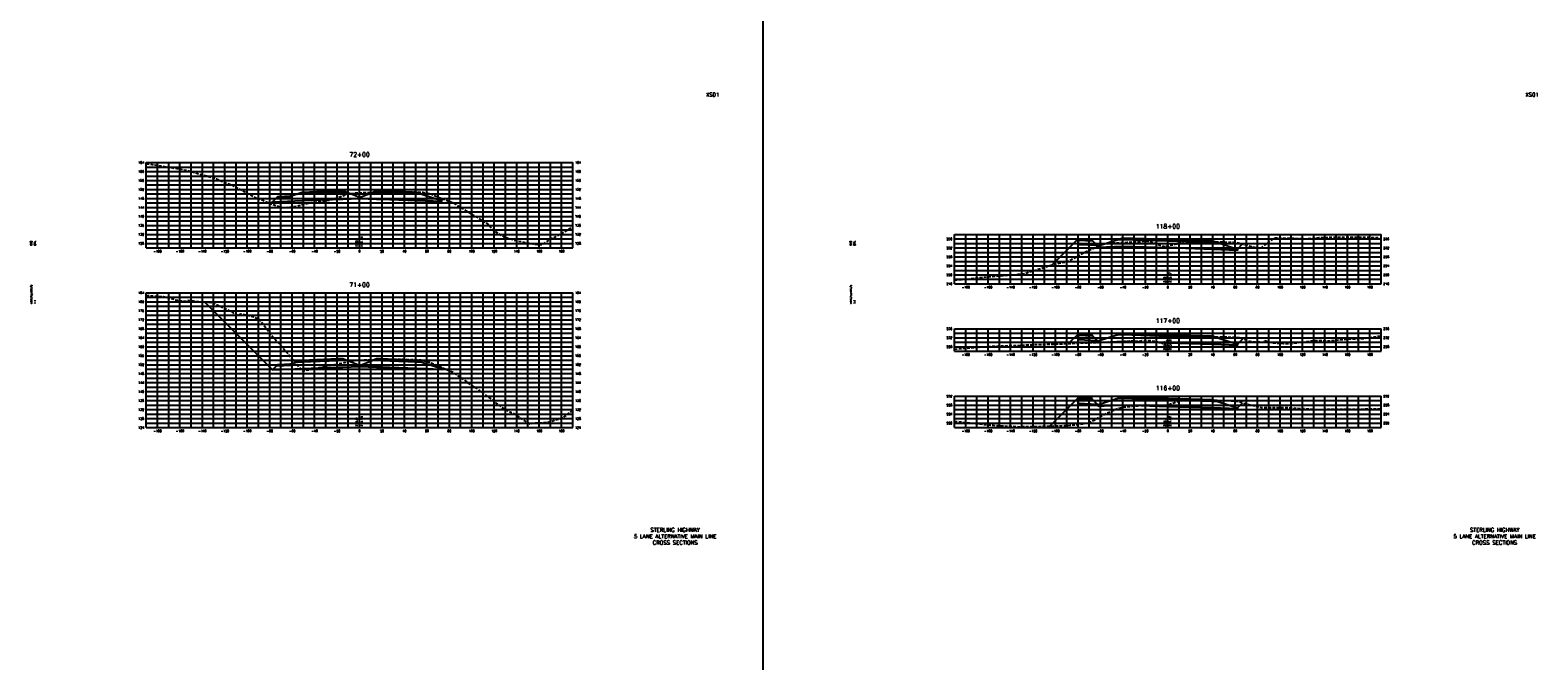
# Model space of a CAD drawing. Extents: x 37 to 10140, y -1968 to 9206.
# Tile 4 of 105: x 1497 to 2840, y 432 to 994. Entities that reach past the tile are written whole.
import ezdxf
from ezdxf.enums import TextEntityAlignment as Align

# ---------------------------------------------------------------- set-up
doc = ezdxf.new("R2010")
doc.units = 0
doc.header["$LTSCALE"] = 20
doc.header["$MEASUREMENT"] = 0
doc.linetypes.add('HIDDEN_050%', pattern=[0.1875, 0.125, -0.0625])
doc.layers.get('0').update_dxf_attribs({"color": 101})
for name, color, linetype in [('S-AT-TXT175', 6, 'Continuous'), ('S-AT-TXT80', 1, 'Continuous'), ('XDATUM', 3, 'Continuous'), ('XEG', 1, 'HIDDEN_050%'), ('XFG', 2, 'Continuous'), ('XGRID', 251, 'Continuous'), ('XGRIDT', 2, 'Continuous'), ('XREF-BORDER', 7, 'Continuous')]:
    doc.layers.add(name, color=color, linetype=linetype)
doc.styles.add('L100', font='simplex.shx', dxfattribs={"height": 2})
doc.styles.add('L175', font='ROMANSM.shx', dxfattribs={"height": 3.5})
doc.styles.add('L80', font='ROMANSM.shx', dxfattribs={"height": 1.6})

# ---------------------------------------------------------------- blocks, each defined once
blk = doc.blocks.new('03025_00_att1')
at = {"layer": 'S-AT-TXT175', "style": 'L175'}
for tag, p in [('NUM', (32.402, 20.822)), ('LINE1', (30.64, 1.444)), ('LINE2', (30.64, 1.161)), ('LINE3', (30.64, 0.877))]:
    blk.add_attdef(tag, text='', height=0.175, dxfattribs=at).set_placement(p, align=Align.CENTER)
at = {"layer": 'S-AT-TXT80', "style": 'L80'}
for tag, p in [('DESIGNED', (2.094, 14.201)), ('CHECKED', (2.265, 14.201)), ('DRAFTED', (2.436, 14.201)), ('PCTB', (2.094, 11.605)), ('PSCALE', (2.265, 11.605)), ('PVIEW', (2.436, 11.605))]:
    blk.add_attdef(tag, p, '', height=0.08, rotation=90, dxfattribs=at)

msp = doc.modelspace()

# ---------------------------------------------------------------- linework, layer by layer
msp.add_line((2149.1, 7231), (2149.1, -1819.5))
at = {"layer": 'XDATUM', "flags": 128}
for points in [[(1710.8, 839.4), (1712.4, 841), (1739, 842.1), (1771, 843.3), (1775, 843.5), (1790, 844.1), (1805, 843.5), (1809, 843.3), (1841, 842.1), (1863, 841.2), (1863, 842.1), (1864.4, 843.5)], [(2407.1, 785), (2430, 808), (2430, 803), (2447.2, 802.3), (2448, 801.5), (2448, 800.6), (2470, 801.5), (2510, 800.2), (2550, 798.9), (2572, 798), (2572, 798.9), (2576.6, 803.6)], [(1652.2, 751.6), (1712.4, 691.4), (1739, 692.5), (1771, 693.7), (1775, 693.9), (1790, 694.5), (1805, 693.9), (1809, 693.7), (1841, 692.5), (1863, 691.6), (1863, 692.5), (1863.9, 693.4)], [(2421.6, 714.9), (2430, 723.3), (2430, 718.3), (2447.2, 717.6), (2448, 716.8), (2448, 715.9), (2470, 716.8), (2510, 715.5), (2550, 714.2), (2572, 713.3), (2572, 714.2), (2576.9, 719.1)], [(2404.8, 641.3), (2430, 666.6), (2430, 661.6), (2447.2, 660.9), (2448, 660.1), (2448, 659.2), (2470, 660.1), (2510, 658.8), (2550, 657.5), (2572, 656.6), (2572, 657.5), (2576.5, 662.1)]]:
    msp.add_lwpolyline(points, dxfattribs=at)
at = {"layer": 'XEG', "flags": 128}
for points in [[(1600, 874.9), (1606.1, 874.1), (1606.9, 874), (1607.1, 873.9), (1610.7, 873.4), (1635.3, 869.3), (1639.1, 868.2), (1662.7, 861.5), (1668.9, 858.5), (1676.7, 855.8), (1691.7, 847.9), (1698.5, 844.1), (1699, 843.5), (1699.7, 843.4), (1700.8, 843.6), (1702.7, 843), (1708.7, 840.3), (1715.8, 837.5), (1719, 836.7), (1720.9, 835.7), (1728.6, 836.4), (1736, 837.7), (1738.3, 838.4), (1747.2, 840.5), (1755.4, 841.5), (1764, 842.6), (1764.2, 842.6), (1764.3, 842.6), (1764.4, 842.7), (1775.1, 846.4), (1780.1, 848.3), (1780.8, 848.4), (1785.8, 848.9), (1790, 849.1), (1793, 849.2), (1793.9, 849.2), (1795.2, 849.3), (1805.6, 849.6), (1815.2, 849.8), (1816.1, 849.9), (1816.5, 849.9), (1826.3, 850.2), (1826.8, 850.2), (1838.3, 849.9), (1839, 849.9), (1839.4, 849.9), (1845.9, 849.6), (1846.4, 849.5), (1853.1, 848.2), (1853.4, 848.1), (1860.2, 845.1), (1873.9, 839.9), (1874.3, 839.7), (1875.7, 838.8), (1893.1, 828.3), (1903.9, 821.6), (1909.5, 815.2), (1912.2, 813.8), (1918.5, 809.8), (1926.4, 807.4), (1931.1, 806.1), (1944.3, 803.6), (1950, 802.8), (1951.1, 803), (1953.5, 803.1), (1961.1, 808.6), (1964.9, 810.2), (1980, 818.7)], [(2320, 771.5), (2329.7, 772), (2340.2, 773.4), (2369.8, 775.9), (2382.6, 777.2), (2400.2, 782.9), (2402.1, 783.5), (2409.4, 785.7), (2414, 786.6), (2420.2, 787.7), (2429.4, 792.3), (2434.2, 795.4), (2444.8, 800.1), (2451.2, 803.5), (2455.3, 804.1), (2456.1, 804.3), (2460.4, 804.4), (2473.9, 805), (2479.2, 805.4), (2489.5, 806.1), (2490.8, 806), (2494.3, 805.7), (2502.9, 802.5), (2507.4, 801.2), (2510, 801.8), (2516.2, 803.2), (2519.5, 803.9), (2522.9, 805.4), (2524.5, 806.1), (2525.7, 806.2), (2528.9, 806.5), (2534.1, 806.3), (2536.3, 806.2), (2545.3, 805.8), (2548.8, 805.6), (2557.6, 805.4), (2560.9, 805.3), (2566.3, 805.1), (2568.3, 805.1), (2569.4, 804.9), (2572.8, 804.6), (2577.2, 803.4), (2578.6, 803), (2580.2, 802.5), (2584.4, 801.1), (2586.9, 800.6), (2592.9, 799.5), (2599, 804.6), (2605.4, 808.9), (2622.2, 808.6), (2634.1, 808.2), (2644.5, 809.3), (2680.3, 809.7), (2700, 809.1)], [(1600, 757.6), (1602.1, 757.5), (1615.4, 756.6), (1628.1, 753.3), (1635.3, 752.5), (1638.2, 753.4), (1649.8, 751.7), (1657.4, 751.5), (1658.8, 751.4), (1660.3, 750.7), (1676.3, 743.1), (1677, 742.8), (1678.9, 740.7), (1680.5, 740.4), (1682.5, 740.4), (1684.1, 741.3), (1685.3, 741.3), (1695.7, 738.6), (1700.9, 736.2), (1712.5, 721.2), (1719.2, 713.9), (1739.2, 690.4), (1754.1, 693.4), (1760.5, 695), (1765.7, 695.9), (1767.7, 696.1), (1776.4, 697.8), (1778.9, 698.4), (1782.8, 699.5), (1784.1, 699.7), (1789.8, 700), (1790, 700), (1791.5, 700.1), (1794.3, 700.2), (1804, 700.5), (1811.8, 700.7), (1814, 700.7), (1823, 700.9), (1825.1, 701), (1835, 700.7), (1837.2, 700.6), (1838.5, 700.6), (1844.5, 700.3), (1850.8, 698.5), (1852, 698.2), (1855.9, 696.8), (1856.8, 696.4), (1869.7, 690.9), (1872.7, 689.5), (1890, 677.5), (1892.9, 675.6), (1896.8, 673), (1918.2, 656.9), (1925.5, 653.5), (1941.5, 643.4), (1945.7, 644.1), (1951.9, 644.1), (1958.9, 645.1), (1970.9, 648.6), (1978.6, 654.3), (1980, 655.5)], [(2320, 709.9), (2331.4, 710.8), (2347.6, 712), (2350.3, 712.2), (2356.2, 712.5), (2375.9, 713.2), (2386, 713.7), (2404.1, 714.2), (2430.4, 715.2), (2431.7, 715.3), (2440.5, 715.6), (2447.3, 715.9), (2448.3, 715.9), (2460.8, 716.4), (2471.5, 716.8), (2476, 717.2), (2484.3, 717), (2486.8, 717.4), (2488.4, 717.5), (2491.3, 717.4), (2494.5, 717.5), (2503.3, 716), (2504.1, 715.9), (2506.5, 714.1), (2506.8, 714), (2507.3, 714.5), (2509, 717.1), (2509.7, 717.4), (2510, 717.6), (2512.6, 719.7), (2513.8, 720.1), (2515.4, 720.9), (2523.2, 721.4), (2526.3, 721.6), (2527.6, 721.5), (2536.5, 721.4), (2545.3, 721.1), (2549.1, 720.9), (2549.5, 720.8), (2553.7, 720.7), (2555.1, 720.8), (2561.3, 720.7), (2566.3, 720.5), (2570.9, 720.4), (2573.8, 720.2), (2574.9, 719.9), (2578.9, 718.4), (2581.6, 717.3), (2585.9, 716.4), (2594.9, 716.1), (2596.5, 717.4), (2602.8, 715.6), (2605, 715.4), (2613.1, 715), (2620.1, 715), (2620.9, 714.9), (2640.4, 717.6), (2653.4, 717.2), (2674.3, 719.1), (2679.5, 718.5), (2699.1, 721.7), (2700, 722.7)], [(2320, 645.8), (2352.6, 642), (2354.5, 642), (2378.5, 640.8), (2391.9, 641), (2401.6, 641.2), (2422.6, 642), (2429.5, 642.7), (2439.4, 644.1), (2443.7, 646.2), (2451.4, 650.7), (2456.3, 653.2), (2465.9, 657.2), (2470, 658), (2473.7, 658.6), (2478.3, 659.1), (2483.6, 659.5), (2488.1, 659.9), (2492.4, 660.3), (2496.6, 659.7), (2500.3, 659.8), (2502.5, 659.2), (2505.4, 659.2), (2507.4, 659.1), (2510, 660.3), (2510.4, 660.5), (2513.9, 661.6), (2519.7, 663.5), (2522.3, 664.3), (2524.8, 664.6), (2529.1, 665.1), (2533, 664.9), (2536.7, 664.8), (2544, 664.6), (2549.2, 664.5), (2556.5, 664.2), (2561.3, 664.2), (2567.8, 663.8), (2569, 663.8), (2573.7, 663), (2574.3, 662.9), (2574.7, 662.8), (2577.3, 661.8), (2591.2, 658.3), (2593.4, 657.9), (2601, 657.9), (2618.1, 657.9), (2622.2, 657.4), (2632.7, 656.8), (2639.9, 656.2), (2643.7, 656.2), (2672.8, 656.4), (2673, 656.4), (2675.9, 656.4), (2700, 656.8)]]:
    msp.add_lwpolyline(points, dxfattribs=at)
at = {"layer": 'XFG', "flags": 128}
for points in [[(1790, 844.8), (1778, 849.6), (1775, 849.5), (1771, 849.3), (1739, 848.1), (1734.4, 847.9), (1729, 846.1), (1729, 845.1), (1716, 844.5), (1712.4, 841), (1739, 842.1), (1771, 843.3), (1775, 843.5), (1790, 844.1), (1790, 844.8)], [(1775, 849.8), (1771, 849.7), (1739, 848.4), (1739, 849.4), (1734.4, 847.9), (1739, 848.1), (1771, 849.3), (1775, 849.5), (1778, 849.6), (1775, 850.8), (1775, 849.8)], [(1775, 850.8), (1771, 850.7), (1739, 849.4), (1739, 849.1), (1771, 850.3), (1775, 850.5), (1775, 850.8)], [(1775, 850.5), (1771, 850.3), (1739, 849.1), (1739, 848.4), (1771, 849.7), (1775, 849.8), (1775, 850.5)], [(1790, 844.8), (1802, 849.6), (1805, 849.5), (1809, 849.3), (1841, 848.1), (1845.6, 847.9), (1863, 842.1), (1863, 841.2), (1841, 842.1), (1809, 843.3), (1805, 843.5), (1790, 844.1)], [(1805, 850.8), (1802, 849.6), (1805, 849.5), (1809, 849.3), (1841, 848.1), (1845.6, 847.9), (1841, 849.4), (1841, 848.4), (1809, 849.7), (1805, 849.8), (1805, 850.8)], [(1805, 850.8), (1805, 850.5), (1809, 850.3), (1841, 849.1), (1841, 849.4), (1809, 850.7), (1805, 850.8)], [(1805, 850.5), (1805, 849.8), (1809, 849.7), (1841, 848.4), (1841, 849.1), (1809, 850.3), (1805, 850.5)], [(1712.4, 841), (1712.4, 841), (1710.8, 839.4)], [(1729, 846.1), (1728, 846), (1728, 845.7), (1718, 845.3), (1718, 845.6), (1717, 845.6), (1716, 844.5), (1729, 845.1), (1729, 846.1)], [(1728, 846), (1718, 845.6), (1718, 845.3), (1728, 845.7), (1728, 846)], [(1863, 842.1), (1863, 842.1), (1864.4, 843.5)], [(2430, 808), (2430, 808), (2407.1, 785)], [(2430, 808), (2430, 807), (2443, 806.4), (2442, 807.5), (2441, 807.5), (2441, 807.2), (2431, 807.6), (2431, 807.9), (2430, 808)], [(2430, 807), (2430, 803), (2447.2, 802.3), (2443, 806.4), (2430, 807)], [(2431, 807.9), (2431, 807.6), (2441, 807.2), (2441, 807.5), (2431, 807.9)], [(2510, 806.2), (2470, 807.5), (2465.4, 807.3), (2448, 801.5), (2448, 800.6), (2470, 801.5), (2510, 800.2)], [(2510, 806.5), (2470, 807.8), (2470, 808.8), (2465.4, 807.3), (2470, 807.5), (2510, 806.2)], [(2510, 807.5), (2470, 808.8), (2470, 808.5), (2510, 807.2)], [(2510, 807.2), (2470, 808.5), (2470, 807.8), (2510, 806.5)], [(2510, 807.5), (2550, 806.3), (2550, 805.9), (2510, 807.2)], [(2510, 807.2), (2550, 805.9), (2550, 805.3), (2510, 806.5)], [(2510, 806.5), (2550, 805.3), (2550, 806.3), (2554.6, 804.7), (2550, 804.9), (2510, 806.2)], [(2510, 806.2), (2550, 804.9), (2554.6, 804.7), (2572, 798.9), (2572, 798), (2550, 798.9), (2510, 800.2)], [(2448, 801.5), (2447.2, 802.3)], [(2572, 798.9), (2572, 798.9), (2576.6, 803.6)], [(1712.4, 691.4), (1712.4, 691.4), (1652.2, 751.6)], [(2430, 723.3), (2430, 723.3), (2421.6, 714.9)], [(2430, 723.3), (2430, 722.3), (2443, 721.7), (2442, 722.8), (2441, 722.8), (2441, 722.5), (2431, 722.9), (2431, 723.2), (2430, 723.3)], [(2430, 722.3), (2430, 718.3), (2447.2, 717.6), (2443, 721.7), (2430, 722.3)], [(2431, 723.2), (2431, 722.9), (2441, 722.5), (2441, 722.8), (2431, 723.2)], [(2448, 716.8), (2447.2, 717.6)], [(2510, 721.5), (2470, 722.8), (2465.4, 722.6), (2448, 716.8), (2448, 715.9), (2470, 716.8), (2510, 715.5)], [(2510, 721.8), (2470, 723.1), (2470, 724.1), (2465.4, 722.6), (2470, 722.8), (2510, 721.5)], [(2510, 722.8), (2470, 724.1), (2470, 723.8), (2510, 722.5)], [(2510, 722.5), (2470, 723.8), (2470, 723.1), (2510, 721.8)], [(2510, 722.8), (2550, 721.6), (2550, 721.2), (2510, 722.5)], [(2510, 722.5), (2550, 721.2), (2550, 720.6), (2510, 721.8)], [(2510, 721.8), (2550, 720.6), (2550, 721.6), (2554.6, 720), (2550, 720.2), (2510, 721.5)], [(2510, 721.5), (2550, 720.2), (2554.6, 720), (2572, 714.2), (2572, 713.3), (2550, 714.2), (2510, 715.5)], [(2572, 714.2), (2572, 714.2), (2576.9, 719.1)], [(1790, 695.2), (1778, 700), (1775, 699.9), (1771, 699.7), (1739, 698.5), (1734.4, 698.3), (1729, 696.5), (1729, 695.5), (1716, 694.9), (1712.4, 691.4), (1739, 692.5), (1771, 693.7), (1775, 693.9), (1790, 694.5), (1790, 695.2)], [(1775, 700.2), (1771, 700.1), (1739, 698.8), (1739, 699.8), (1734.4, 698.3), (1739, 698.5), (1771, 699.7), (1775, 699.9), (1778, 700), (1775, 701.2), (1775, 700.2)], [(1775, 701.2), (1771, 701.1), (1739, 699.8), (1739, 699.5), (1771, 700.7), (1775, 700.9), (1775, 701.2)], [(1775, 700.9), (1771, 700.7), (1739, 699.5), (1739, 698.8), (1771, 700.1), (1775, 700.2), (1775, 700.9)], [(1790, 695.2), (1802, 700), (1805, 699.9), (1809, 699.7), (1841, 698.5), (1845.6, 698.3), (1863, 692.5), (1863, 691.6), (1841, 692.5), (1809, 693.7), (1805, 693.9), (1790, 694.5)], [(1805, 701.2), (1802, 700), (1805, 699.9), (1809, 699.7), (1841, 698.5), (1845.6, 698.3), (1841, 699.8), (1841, 698.8), (1809, 700.1), (1805, 700.2), (1805, 701.2)], [(1805, 701.2), (1805, 700.9), (1809, 700.7), (1841, 699.5), (1841, 699.8), (1809, 701.1), (1805, 701.2)], [(1805, 700.9), (1805, 700.2), (1809, 700.1), (1841, 698.8), (1841, 699.5), (1809, 700.7), (1805, 700.9)], [(1729, 696.5), (1728, 696.4), (1728, 696.1), (1718, 695.7), (1718, 696), (1717, 696), (1716, 694.9), (1729, 695.5), (1729, 696.5)], [(1728, 696.4), (1718, 696), (1718, 695.7), (1728, 696.1), (1728, 696.4)], [(1863, 692.5), (1863, 692.5), (1863.9, 693.4)], [(2430, 666.6), (2430, 666.6), (2404.8, 641.3)], [(2430, 666.6), (2430, 665.6), (2443, 665), (2442, 666.1), (2441, 666.1), (2441, 665.8), (2431, 666.2), (2431, 666.5), (2430, 666.6)], [(2430, 665.6), (2430, 661.6), (2447.2, 660.9), (2443, 665), (2430, 665.6)], [(2431, 666.5), (2431, 666.2), (2441, 665.8), (2441, 666.1), (2431, 666.5)], [(2448, 660.1), (2447.2, 660.9)], [(2510, 664.8), (2470, 666.1), (2465.4, 665.9), (2448, 660.1), (2448, 659.2), (2470, 660.1), (2510, 658.8)], [(2510, 665.1), (2470, 666.4), (2470, 667.4), (2465.4, 665.9), (2470, 666.1), (2510, 664.8)], [(2510, 666.1), (2470, 667.4), (2470, 667.1), (2510, 665.8)], [(2510, 665.8), (2470, 667.1), (2470, 666.4), (2510, 665.1)], [(2510, 666.1), (2550, 664.9), (2550, 664.5), (2510, 665.8)], [(2510, 665.8), (2550, 664.5), (2550, 663.9), (2510, 665.1)], [(2510, 665.1), (2550, 663.9), (2550, 664.9), (2554.6, 663.3), (2550, 663.5), (2510, 664.8)], [(2510, 664.8), (2550, 663.5), (2554.6, 663.3), (2572, 657.5), (2572, 656.6), (2550, 657.5), (2510, 658.8)], [(2572, 657.5), (2572, 657.5), (2576.5, 662.1)]]:
    msp.add_lwpolyline(points, dxfattribs=at)
at = {"layer": 'XGRID'}
for p, q in [((1600, 800), (1600, 876)), ((1600, 876), (1980, 876)), ((1610, 800), (1610, 876)), ((1620, 800), (1620, 876)), ((1630, 800), (1630, 876)), ((1640, 800), (1640, 876)), ((1650, 800), (1650, 876)), ((1660, 800), (1660, 876)), ((1670, 800), (1670, 876)), ((1680, 800), (1680, 876)), ((1690, 800), (1690, 876)), ((1700, 800), (1700, 876)), ((1710, 800), (1710, 876)), ((1720, 800), (1720, 876)), ((1730, 800), (1730, 876)), ((1740, 800), (1740, 876)), ((1750, 800), (1750, 876)), ((1760, 800), (1760, 876)), ((1770, 800), (1770, 876)), ((1780, 800), (1780, 876)), ((1790, 800), (1790, 876)), ((1800, 800), (1800, 876)), ((1810, 800), (1810, 876)), ((1820, 800), (1820, 876)), ((1830, 800), (1830, 876)), ((1840, 800), (1840, 876)), ((1850, 800), (1850, 876)), ((1860, 800), (1860, 876)), ((1870, 800), (1870, 876)), ((1880, 800), (1880, 876)), ((1890, 800), (1890, 876)), ((1900, 800), (1900, 876)), ((1910, 800), (1910, 876)), ((1920, 800), (1920, 876)), ((1930, 800), (1930, 876)), ((1940, 800), (1940, 876)), ((1950, 800), (1950, 876)), ((1960, 800), (1960, 876)), ((1970, 800), (1970, 876)), ((1980, 800), (1980, 876)), ((1600, 872), (1980, 872)), ((1600, 868), (1980, 868)), ((1600, 864), (1980, 864)), ((1600, 860), (1980, 860)), ((1600, 856), (1980, 856)), ((1600, 852), (1980, 852)), ((1600, 848), (1980, 848)), ((1600, 844), (1980, 844)), ((1600, 840), (1980, 840)), ((1600, 836), (1980, 836)), ((1600, 832), (1980, 832)), ((1600, 828), (1980, 828)), ((1600, 824), (1980, 824)), ((1600, 820), (1980, 820)), ((1600, 816), (1980, 816)), ((1600, 812), (1980, 812)), ((1600, 808), (1980, 808)), ((2320, 768), (2320, 812)), ((2320, 812), (2700, 812)), ((2320, 808), (2700, 808)), ((2330, 768), (2330, 812)), ((2340, 768), (2340, 812)), ((2350, 768), (2350, 812)), ((2360, 768), (2360, 812)), ((2370, 768), (2370, 812)), ((2380, 768), (2380, 812)), ((2390, 768), (2390, 812)), ((2400, 768), (2400, 812)), ((2410, 768), (2410, 812)), ((2420, 768), (2420, 812)), ((2430, 768), (2430, 812)), ((2440, 768), (2440, 812)), ((2450, 768), (2450, 812)), ((2460, 768), (2460, 812)), ((2470, 768), (2470, 812)), ((2480, 768), (2480, 812)), ((2490, 768), (2490, 812)), ((2500, 768), (2500, 812)), ((2510, 768), (2510, 812)), ((2520, 768), (2520, 812)), ((2530, 768), (2530, 812)), ((2540, 768), (2540, 812)), ((2550, 768), (2550, 812)), ((2560, 768), (2560, 812)), ((2570, 768), (2570, 812)), ((2580, 768), (2580, 812)), ((2590, 768), (2590, 812)), ((2600, 768), (2600, 812)), ((2610, 768), (2610, 812)), ((2620, 768), (2620, 812)), ((2630, 768), (2630, 812)), ((2640, 768), (2640, 812)), ((2650, 768), (2650, 812)), ((2660, 768), (2660, 812)), ((2670, 768), (2670, 812)), ((2680, 768), (2680, 812)), ((2690, 768), (2690, 812)), ((2700, 768), (2700, 812)), ((1600, 804), (1980, 804)), ((1600, 800), (1980, 800)), ((2320, 804), (2700, 804)), ((2320, 800), (2700, 800)), ((2320, 796), (2700, 796)), ((2320, 792), (2700, 792)), ((2320, 788), (2700, 788)), ((2320, 784), (2700, 784)), ((2320, 780), (2700, 780)), ((2320, 776), (2700, 776)), ((2320, 772), (2700, 772)), ((2320, 768), (2700, 768)), ((1600, 640), (1600, 760)), ((1600, 760), (1980, 760)), ((1600, 756), (1980, 756)), ((1610, 640), (1610, 760)), ((1620, 640), (1620, 760)), ((1630, 640), (1630, 760)), ((1640, 640), (1640, 760)), ((1650, 640), (1650, 760)), ((1660, 640), (1660, 760)), ((1670, 640), (1670, 760)), ((1680, 640), (1680, 760)), ((1690, 640), (1690, 760)), ((1700, 640), (1700, 760)), ((1710, 640), (1710, 760)), ((1720, 640), (1720, 760)), ((1730, 640), (1730, 760)), ((1740, 640), (1740, 760)), ((1750, 640), (1750, 760)), ((1760, 640), (1760, 760)), ((1770, 640), (1770, 760)), ((1780, 640), (1780, 760)), ((1790, 640), (1790, 760)), ((1800, 640), (1800, 760)), ((1810, 640), (1810, 760)), ((1820, 640), (1820, 760)), ((1830, 640), (1830, 760)), ((1840, 640), (1840, 760)), ((1850, 640), (1850, 760)), ((1860, 640), (1860, 760)), ((1870, 640), (1870, 760)), ((1880, 640), (1880, 760)), ((1890, 640), (1890, 760)), ((1900, 640), (1900, 760)), ((1910, 640), (1910, 760)), ((1920, 640), (1920, 760)), ((1930, 640), (1930, 760)), ((1940, 640), (1940, 760)), ((1950, 640), (1950, 760)), ((1960, 640), (1960, 760)), ((1970, 640), (1970, 760)), ((1980, 640), (1980, 760)), ((1600, 752), (1980, 752)), ((1600, 748), (1980, 748)), ((1600, 744), (1980, 744)), ((1600, 740), (1980, 740)), ((1600, 736), (1980, 736)), ((1600, 732), (1980, 732)), ((1600, 728), (1980, 728)), ((2320, 708), (2320, 728)), ((2320, 728), (2700, 728)), ((2330, 708), (2330, 728)), ((2340, 708), (2340, 728)), ((2350, 708), (2350, 728)), ((2360, 708), (2360, 728)), ((2370, 708), (2370, 728)), ((2380, 708), (2380, 728)), ((2390, 708), (2390, 728)), ((2400, 708), (2400, 728)), ((2410, 708), (2410, 728)), ((2420, 708), (2420, 728)), ((2430, 708), (2430, 728)), ((2440, 708), (2440, 728)), ((2450, 708), (2450, 728)), ((2460, 708), (2460, 728)), ((2470, 708), (2470, 728)), ((2480, 708), (2480, 728)), ((2490, 708), (2490, 728)), ((2500, 708), (2500, 728)), ((2510, 708), (2510, 728)), ((2520, 708), (2520, 728)), ((2530, 708), (2530, 728)), ((2540, 708), (2540, 728)), ((2550, 708), (2550, 728)), ((2560, 708), (2560, 728)), ((2570, 708), (2570, 728)), ((2580, 708), (2580, 728)), ((2590, 708), (2590, 728)), ((2600, 708), (2600, 728)), ((2610, 708), (2610, 728)), ((2620, 708), (2620, 728)), ((2630, 708), (2630, 728)), ((2640, 708), (2640, 728)), ((2650, 708), (2650, 728)), ((2660, 708), (2660, 728)), ((2670, 708), (2670, 728)), ((2680, 708), (2680, 728)), ((2690, 708), (2690, 728)), ((2700, 708), (2700, 728)), ((1600, 724), (1980, 724)), ((1600, 720), (1980, 720)), ((1600, 716), (1980, 716)), ((1600, 712), (1980, 712)), ((2320, 724), (2700, 724)), ((2320, 720), (2700, 720)), ((2320, 716), (2700, 716)), ((2320, 712), (2700, 712)), ((1600, 708), (1980, 708)), ((1600, 704), (1980, 704)), ((1600, 700), (1980, 700)), ((2320, 708), (2700, 708)), ((1600, 696), (1980, 696)), ((1600, 692), (1980, 692)), ((1600, 688), (1980, 688)), ((1600, 684), (1980, 684)), ((1600, 680), (1980, 680)), ((1600, 676), (1980, 676)), ((1600, 672), (1980, 672)), ((1600, 668), (1980, 668)), ((1600, 664), (1980, 664)), ((1600, 660), (1980, 660)), ((2320, 640), (2320, 668)), ((2320, 668), (2700, 668)), ((2320, 664), (2700, 664)), ((2320, 660), (2700, 660)), ((2330, 640), (2330, 668)), ((2340, 640), (2340, 668)), ((2350, 640), (2350, 668)), ((2360, 640), (2360, 668)), ((2370, 640), (2370, 668)), ((2380, 640), (2380, 668)), ((2390, 640), (2390, 668)), ((2400, 640), (2400, 668)), ((2410, 640), (2410, 668)), ((2420, 640), (2420, 668)), ((2430, 640), (2430, 668)), ((2440, 640), (2440, 668)), ((2450, 640), (2450, 668)), ((2460, 640), (2460, 668)), ((2470, 640), (2470, 668)), ((2480, 640), (2480, 668)), ((2490, 640), (2490, 668)), ((2500, 640), (2500, 668)), ((2510, 640), (2510, 668)), ((2520, 640), (2520, 668)), ((2530, 640), (2530, 668)), ((2540, 640), (2540, 668)), ((2550, 640), (2550, 668)), ((2560, 640), (2560, 668)), ((2570, 640), (2570, 668)), ((2580, 640), (2580, 668)), ((2590, 640), (2590, 668)), ((2600, 640), (2600, 668)), ((2610, 640), (2610, 668)), ((2620, 640), (2620, 668)), ((2630, 640), (2630, 668)), ((2640, 640), (2640, 668)), ((2650, 640), (2650, 668)), ((2660, 640), (2660, 668)), ((2670, 640), (2670, 668)), ((2680, 640), (2680, 668)), ((2690, 640), (2690, 668)), ((2700, 640), (2700, 668)), ((1600, 656), (1980, 656)), ((1600, 652), (1980, 652)), ((1600, 648), (1980, 648)), ((2320, 656), (2700, 656)), ((2320, 652), (2700, 652)), ((2320, 648), (2700, 648)), ((1600, 644), (1980, 644)), ((1600, 640), (1980, 640)), ((2320, 644), (2700, 644)), ((2320, 640), (2700, 640))]:
    msp.add_line(p, q, dxfattribs=at)

# ---------------------------------------------------------------- block references
at = {"layer": 'XREF-BORDER'}
ref = msp.add_blockref('03025_00_att1', (1456.4, 518.2), dxfattribs=dict(at, xscale=20, yscale=20, zscale=20))
ref.add_attrib('LINE1', 'STERLING HIGHWAY', dxfattribs={"layer": 'S-AT-TXT175', "height": 3.5, "style": 'L175'}).set_placement((2071.1, 547.1), align=Align.CENTER)
ref.add_attrib('LINE2', '5 LANE ALTERNATIVE MAIN LINE', dxfattribs={"layer": 'S-AT-TXT175', "height": 3.5, "style": 'L175'}).set_placement((2071.1, 541.4), align=Align.CENTER)
ref.add_attrib('LINE3', 'CROSS SECTIONS', dxfattribs={"layer": 'S-AT-TXT175', "height": 3.5, "style": 'L175'}).set_placement((2071.1, 535.8), align=Align.CENTER)
ref.add_attrib('NUM', 'XS01', dxfattribs={"layer": 'S-AT-TXT175', "height": 3.5, "style": 'L175'}).set_placement((2104.5, 934.7), align=Align.CENTER)
ref.add_attrib('DESIGNED', 'CAB', (1498.3, 802.2), dxfattribs={"layer": 'S-AT-TXT80', "height": 1.6, "rotation": 90, "style": 'L80'})
ref.add_attrib('CHECKED', 'DRL', (1501.7, 802.2), dxfattribs={"layer": 'S-AT-TXT80', "height": 1.6, "rotation": 90, "style": 'L80'})
ref.add_attrib('PCTB', 'adot_hs,adot_fs', (1498.3, 750.3), dxfattribs={"layer": 'S-AT-TXT80', "height": 1.6, "rotation": 90, "style": 'L80'})
ref.add_attrib('PSCALE', '1:1', (1501.7, 750.3), dxfattribs={"layer": 'S-AT-TXT80', "height": 1.6, "rotation": 90, "style": 'L80'})
ref = msp.add_blockref('03025_00_att1', (2186.4, 518.2), dxfattribs=dict(at, xscale=20, yscale=20, zscale=20))
ref.add_attrib('LINE1', 'STERLING HIGHWAY', dxfattribs={"layer": 'S-AT-TXT175', "height": 3.5, "style": 'L175'}).set_placement((2801.1, 547.1), align=Align.CENTER)
ref.add_attrib('LINE2', '5 LANE ALTERNATIVE MAIN LINE', dxfattribs={"layer": 'S-AT-TXT175', "height": 3.5, "style": 'L175'}).set_placement((2801.1, 541.4), align=Align.CENTER)
ref.add_attrib('LINE3', 'CROSS SECTIONS', dxfattribs={"layer": 'S-AT-TXT175', "height": 3.5, "style": 'L175'}).set_placement((2801.1, 535.8), align=Align.CENTER)
ref.add_attrib('NUM', 'XS01', dxfattribs={"layer": 'S-AT-TXT175', "height": 3.5, "style": 'L175'}).set_placement((2834.5, 934.7), align=Align.CENTER)
ref.add_attrib('DESIGNED', 'CAB', (2228.3, 802.2), dxfattribs={"layer": 'S-AT-TXT80', "height": 1.6, "rotation": 90, "style": 'L80'})
ref.add_attrib('CHECKED', 'DRL', (2231.7, 802.2), dxfattribs={"layer": 'S-AT-TXT80', "height": 1.6, "rotation": 90, "style": 'L80'})
ref.add_attrib('PCTB', 'adot_hs,adot_fs', (2228.3, 750.3), dxfattribs={"layer": 'S-AT-TXT80', "height": 1.6, "rotation": 90, "style": 'L80'})
ref.add_attrib('PSCALE', '1:1', (2231.7, 750.3), dxfattribs={"layer": 'S-AT-TXT80', "height": 1.6, "rotation": 90, "style": 'L80'})

# ---------------------------------------------------------------- texts
at = {"layer": 'XGRIDT', "style": 'L100'}
for s, p in [('164', (1598, 876)), ('160', (1598, 868)), ('156', (1598, 860)), ('152', (1598, 852)), ('148', (1598, 844)), ('144', (1598, 836)), ('140', (1598, 828)), ('136', (1598, 820)), ('132', (1598, 812)), ('236', (2318, 808)), ('128', (1598, 804)), ('232', (2318, 800)), ('228', (2318, 792)), ('224', (2318, 784)), ('220', (2318, 776)), ('216', (2318, 768)), ('184', (1598, 760)), ('180', (1598, 752)), ('176', (1598, 744)), ('172', (1598, 736)), ('168', (1598, 728)), ('236', (2318, 728)), ('164', (1598, 720)), ('160', (1598, 712)), ('232', (2318, 720)), ('228', (2318, 712)), ('156', (1598, 704)), ('152', (1598, 696)), ('148', (1598, 688)), ('144', (1598, 680)), ('140', (1598, 672)), ('136', (1598, 664)), ('232', (2318, 668)), ('228', (2318, 660)), ('132', (1598, 656)), ('128', (1598, 648)), ('224', (2318, 652)), ('220', (2318, 644)), ('124', (1598, 640))]:
    msp.add_text(s, height=2, dxfattribs=at).set_placement(p, align=Align.MIDDLE_RIGHT)
for s, p in [('72+00', (1790, 880)), ('118+00', (2510, 816)), ('71+00', (1790, 764)), ('117+00', (2510, 732)), ('116+00', (2510, 672))]:
    msp.add_text(s, height=4, dxfattribs=at).set_placement(p, align=Align.BOTTOM_CENTER)
for s, p in [('164', (1982, 876)), ('160', (1982, 868)), ('156', (1982, 860)), ('152', (1982, 852)), ('148', (1982, 844)), ('144', (1982, 836)), ('140', (1982, 828)), ('136', (1982, 820)), ('132', (1982, 812)), ('236', (2702, 808)), ('128', (1982, 804)), ('232', (2702, 800)), ('228', (2702, 792)), ('224', (2702, 784)), ('220', (2702, 776)), ('216', (2702, 768)), ('184', (1982, 760)), ('180', (1982, 752)), ('176', (1982, 744)), ('172', (1982, 736)), ('168', (1982, 728)), ('236', (2702, 728)), ('164', (1982, 720)), ('160', (1982, 712)), ('232', (2702, 720)), ('228', (2702, 712)), ('156', (1982, 704)), ('152', (1982, 696)), ('148', (1982, 688)), ('144', (1982, 680)), ('140', (1982, 672)), ('136', (1982, 664)), ('232', (2702, 668)), ('228', (2702, 660)), ('132', (1982, 656)), ('128', (1982, 648)), ('224', (2702, 652)), ('220', (2702, 644)), ('124', (1982, 640))]:
    msp.add_text(s, height=2, dxfattribs=at).set_placement(p, align=Align.MIDDLE_LEFT)
for s, p in [('150.5', (1789, 801)), ('232.9', (2509, 769)), ('230.8', (2509, 709)), ('154.0', (1789, 641)), ('228.2', (2509, 641))]:
    msp.add_text(s, height=2, rotation=90, dxfattribs=at).set_placement(p, align=Align.BOTTOM_LEFT)
for s, p in [('151.34', (1791, 801)), ('235.77', (2511, 769)), ('233.42', (2511, 709)), ('154.54', (1791, 641)), ('231.07', (2511, 641))]:
    msp.add_text(s, height=2, rotation=90, dxfattribs=at).set_placement(p, align=Align.TOP_LEFT)
for s, p in [('-180', (1610, 798)), ('-160', (1630, 798)), ('-140', (1650, 798)), ('-120', (1670, 798)), ('-100', (1690, 798)), ('-80', (1710, 798)), ('-60', (1730, 798)), ('-40', (1750, 798)), ('-20', (1770, 798)), ('0', (1790, 798)), ('20', (1810, 798)), ('40', (1830, 798)), ('60', (1850, 798)), ('80', (1870, 798)), ('100', (1890, 798)), ('120', (1910, 798)), ('140', (1930, 798)), ('160', (1950, 798)), ('180', (1970, 798)), ('-180', (2330, 766)), ('-160', (2350, 766)), ('-140', (2370, 766)), ('-120', (2390, 766)), ('-100', (2410, 766)), ('-80', (2430, 766)), ('-60', (2450, 766)), ('-40', (2470, 766)), ('-20', (2490, 766)), ('0', (2510, 766)), ('20', (2530, 766)), ('40', (2550, 766)), ('60', (2570, 766)), ('80', (2590, 766)), ('100', (2610, 766)), ('120', (2630, 766)), ('140', (2650, 766)), ('160', (2670, 766)), ('180', (2690, 766)), ('-180', (2330, 706)), ('-160', (2350, 706)), ('-140', (2370, 706)), ('-120', (2390, 706)), ('-100', (2410, 706)), ('-80', (2430, 706)), ('-60', (2450, 706)), ('-40', (2470, 706)), ('-20', (2490, 706)), ('0', (2510, 706)), ('20', (2530, 706)), ('40', (2550, 706)), ('60', (2570, 706)), ('80', (2590, 706)), ('100', (2610, 706)), ('120', (2630, 706)), ('140', (2650, 706)), ('160', (2670, 706)), ('180', (2690, 706)), ('-180', (1610, 638)), ('-160', (1630, 638)), ('-140', (1650, 638)), ('-120', (1670, 638)), ('-100', (1690, 638)), ('-80', (1710, 638)), ('-60', (1730, 638)), ('-40', (1750, 638)), ('-20', (1770, 638)), ('0', (1790, 638)), ('20', (1810, 638)), ('40', (1830, 638)), ('60', (1850, 638)), ('80', (1870, 638)), ('100', (1890, 638)), ('120', (1910, 638)), ('140', (1930, 638)), ('160', (1950, 638)), ('180', (1970, 638)), ('-180', (2330, 638)), ('-160', (2350, 638)), ('-140', (2370, 638)), ('-120', (2390, 638)), ('-100', (2410, 638)), ('-80', (2430, 638)), ('-60', (2450, 638)), ('-40', (2470, 638)), ('-20', (2490, 638)), ('0', (2510, 638)), ('20', (2530, 638)), ('40', (2550, 638)), ('60', (2570, 638)), ('80', (2590, 638)), ('100', (2610, 638)), ('120', (2630, 638)), ('140', (2650, 638)), ('160', (2670, 638)), ('180', (2690, 638))]:
    msp.add_text(s, height=2, dxfattribs=at).set_placement(p, align=Align.TOP_CENTER)

doc.saveas('drawing.dxf')
